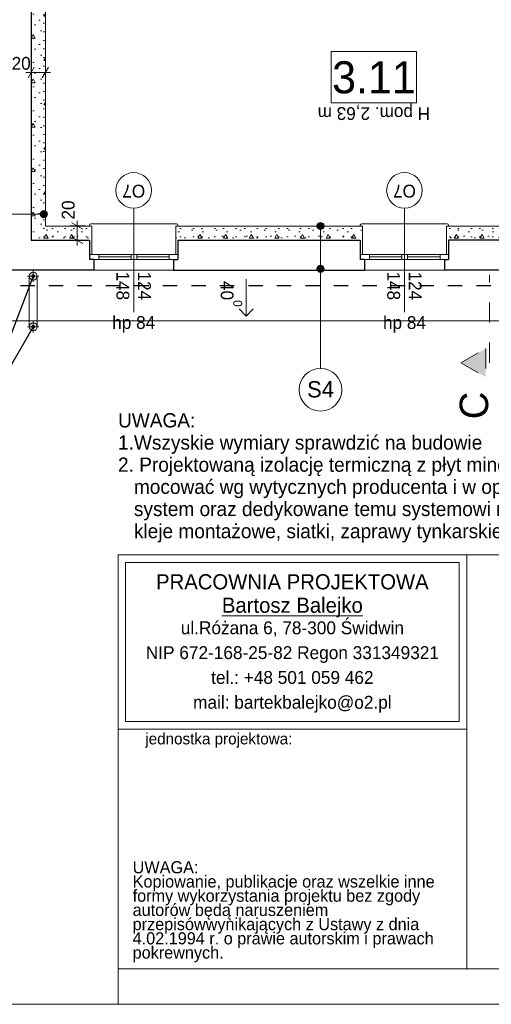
# Model space of a CAD drawing. Extents: x -145259 to -66341, y -2316 to 227384.
# Tile 128 of 141: x -87639 to -81020, y 157284 to 171111. Entities that reach past the tile are written whole.
import ezdxf

# ---------------------------------------------------------------- set-up
doc = ezdxf.new("R2010")
doc.units = 0
doc.header["$MEASUREMENT"] = 0
doc.linetypes.add('Dashed', pattern=[564.444447, 282.222223, -282.222223])
doc.linetypes.add('Przerywana', pattern=[400, 200, -200])
for name, color, linetype in [('Arch ocieplenie', 7, 'Continuous'), ('Arch opisy', 7, 'Continuous'), ('Arch wymiary', 7, 'Continuous'), ('INWENT ODWODNIENIE', 7, 'Continuous')]:
    doc.layers.add(name, color=color, linetype=linetype)
for name, color, linetype, lineweight in [('Arch ocieplenie_Nr_Pióra__21', 7, 'Continuous', 13), ('Arch opisy okien_Nr_Pióra__21', 7, 'Continuous', 13), ('Arch opisy_Nr_Pióra__1', 7, 'Continuous', 25), ('Arch opisy_Nr_Pióra__21', 7, 'Continuous', 13), ('Arch opisy_Nr_Pióra__5', 7, 'Continuous', 13), ('arch przekroje_Nr_Pióra__21', 7, 'Continuous', 13), ('arch przekroje_Nr_Pióra__5', 7, 'Continuous', 13), ('ARCH TABELA_Nr_Pióra__21', 7, 'Continuous', 13), ('ARCH TABELA_Nr_Pióra__7', 7, 'Continuous', 13), ('Arch wymiary_Nr_Pióra__21', 7, 'Continuous', 13), ('Arch wymiary_Nr_Pióra__5', 7, 'Continuous', 13), ('INWENT DACH_Nr_Pióra__21', 7, 'Continuous', 13), ('INWENT ODWODNIENIE_Nr_Pióra__21', 7, 'Continuous', 13), ('INWENT ODWODNIENIE_Nr_Pióra__5', 7, 'Continuous', 13), ('INWENT OPISY_Nr_Pióra__21', 7, 'Continuous', 13), ('INWENT OPISY_Nr_Pióra__5', 7, 'Continuous', 13), ('INWENT. OKNA_Nr_Pióra__21', 7, 'Continuous', 13), ('INWENT.ŚCIANY_Nr_Pióra__1', 7, 'Continuous', 25), ('INWENT.ŚCIANY_Nr_Pióra__21', 7, 'Continuous', 13)]:
    doc.layers.add(name, color=color, linetype=linetype, lineweight=lineweight)
doc.styles.add('GENERATED_STYLE_1', font='txt')
doc.styles.add('GENERATED_STYLE_10', font='txt')
doc.styles.add('GENERATED_STYLE_12', font='txt')
doc.styles.add('GENERATED_STYLE_5', font='txt')
doc.styles.add('GENERATED_STYLE_6', font='txt')
doc.styles.add('GENERATED_STYLE_7', font='txt')
doc.styles.add('GENERATED_STYLE_8', font='txt')
doc.styles.add('GENERATED_STYLE_9', font='txt')
doc.dimstyles.new('GENERATED_STYLE__2', dxfattribs={"dimtxt": 179.999995, "dimasz": 114, "dimexe": 0.18, "dimexo": 0, "dimgap": 0.09, "dimtad": 1, "dimtih": 1, "dimtoh": 1, "dimdec": 0, "dimlfac": 0.1, "dimzin": 0, "dimdsep": 46, "dimtxsty": 'GENERATED_STYLE_1', "dimblk": 'ARROWHEAD_2', "dimblk1": 'ARROWHEAD_2', "dimblk2": 'ARROWHEAD_2', "dimcen": 0.09, "dimclrd": 7, "dimclre": 7, "dimclrt": 7, "dimazin": 0, "dimtfac": 1, "dimtdec": 4, "dimtmove": 0, "dimatfit": 3, "dimfxl": 0, "dimtolj": 1, "dimtzin": 0, "dimarcsym": 0})
doc.dimstyles.new('GENERATED_STYLE__4', dxfattribs={"dimtxt": 179.999995, "dimasz": 114, "dimexe": 0.18, "dimexo": 0, "dimgap": 0.09, "dimtad": 1, "dimdec": 0, "dimlfac": 0.1, "dimzin": 0, "dimdsep": 46, "dimtxsty": 'GENERATED_STYLE_1', "dimblk": 'ARROWHEAD_2', "dimblk1": 'ARROWHEAD_2', "dimblk2": 'ARROWHEAD_2', "dimcen": 0.09, "dimclrd": 7, "dimclre": 7, "dimclrt": 7, "dimazin": 0, "dimtfac": 1, "dimtdec": 4, "dimtmove": 2, "dimatfit": 3, "dimfxl": 0, "dimtolj": 1, "dimtzin": 0, "dimarcsym": 0})
doc.dimstyles.new('GENERATED_STYLE__9', dxfattribs={"dimtxt": 0.18, "dimasz": 109.44, "dimexe": 0.18, "dimexo": 0.0625, "dimgap": 0.09, "dimtad": 0, "dimtih": 1, "dimtoh": 1, "dimdec": 4, "dimzin": 0, "dimdsep": 46, "dimcen": 0.09, "dimadec": 0, "dimazin": 0, "dimtfac": 1, "dimtdec": 4, "dimtmove": 0, "dimatfit": 3, "dimldrblk": 'ARROWHEAD_11', "dimfxl": 0, "dimtolj": 1, "dimtzin": 0, "dimarcsym": 0})
pattern_1 = [(0, (0, 0), (0, 623.5383), [60, -300]), (0, (180, 311.8), (0, 623.5383), [60, -300]), (60, (0, 0), (-540, 311.7692), [60, -300]), (60, (360, 0), (-540, 311.7692), [60, -300]), (120, (60, 0), (540, 311.7692), [60, -300]), (120, (420, 0), (540, 311.7692), [60, -300]), (0, (0, 60), (0, 120.000005), [0, -120.000005, 0, -180.00001]), (45, (60, 60), (-84.85282, 84.85282), [0, -90, 0, -150.000006])]

# ---------------------------------------------------------------- blocks, each defined once
blk = doc.blocks.new('Ściana_606', base_point=(-81619, 168014))
at = {"layer": 'Arch ocieplenie_Nr_Pióra__21', "linetype": 'Continuous'}
h = blk.add_hatch(dxfattribs=at)
h.set_pattern_fill('Structural_Concrete', color=256, style=0, pattern_type=2)
h.set_pattern_definition(pattern_1)
h.paths.add_polyline_path([(-81649, 168214), (-81649, 167814), (-81619, 167814), (-81619, 168014)], flags=0)
for p, q in [((-81649, 168214), (-81649, 167814)), ((-81619, 167814), (-81619, 168014)), ((-81649, 167814), (-81619, 167814))]:
    blk.add_line(p, q, dxfattribs=at)
blk = doc.blocks.new('Ściana_607', base_point=(-82859, 167814))
at = {"layer": 'Arch ocieplenie_Nr_Pióra__21', "linetype": 'Continuous'}
h = blk.add_hatch(dxfattribs=at)
h.set_pattern_fill('Structural_Concrete', color=256, style=0, pattern_type=2)
h.set_pattern_definition(pattern_1)
h.paths.add_polyline_path([(-82829, 167814), (-82829, 168214), (-82859, 168014), (-82859, 167814)], flags=0)
for p, q in [((-82829, 167814), (-82829, 168214)), ((-82859, 168014), (-82859, 167814)), ((-82859, 167814), (-82829, 167814))]:
    blk.add_line(p, q, dxfattribs=at)
blk = doc.blocks.new('Ściana_608', base_point=(-85419, 168014))
at = {"layer": 'Arch ocieplenie_Nr_Pióra__21', "linetype": 'Continuous'}
h = blk.add_hatch(dxfattribs=at)
h.set_pattern_fill('Structural_Concrete', color=256, style=0, pattern_type=2)
h.set_pattern_definition(pattern_1)
h.paths.add_polyline_path([(-85449, 168214), (-85449, 167814), (-85419, 167814), (-85419, 168014)], flags=0)
for p, q in [((-85449, 168214), (-85449, 167814)), ((-85419, 167814), (-85419, 168014)), ((-85449, 167814), (-85419, 167814))]:
    blk.add_line(p, q, dxfattribs=at)
blk = doc.blocks.new('Ściana_609', base_point=(-86659, 167814))
at = {"layer": 'Arch ocieplenie_Nr_Pióra__21', "linetype": 'Continuous'}
h = blk.add_hatch(dxfattribs=at)
h.set_pattern_fill('Structural_Concrete', color=256, style=0, pattern_type=2)
h.set_pattern_definition(pattern_1)
h.paths.add_polyline_path([(-86629, 167814), (-86629, 168214), (-86659, 168014), (-86659, 167814)], flags=0)
for p, q in [((-86629, 167814), (-86629, 168214)), ((-86659, 168014), (-86659, 167814)), ((-86659, 167814), (-86629, 167814))]:
    blk.add_line(p, q, dxfattribs=at)
blk = doc.blocks.new('Ściana_620', base_point=(-80559, 168014))
at = {"layer": 'Arch ocieplenie_Nr_Pióra__21', "linetype": 'Continuous'}
h = blk.add_hatch(dxfattribs=at)
h.set_pattern_fill('Structural_Concrete', color=256, style=0, pattern_type=2)
h.set_pattern_definition(pattern_1)
h.paths.add_polyline_path([(-80529, 168214), (-81649, 168214), (-81619, 168014), (-80559, 168014)], flags=0)
for p, q in [((-80529, 168214), (-81649, 168214)), ((-81619, 168014), (-80559, 168014))]:
    blk.add_line(p, q, dxfattribs=at)
blk = doc.blocks.new('Ściana_621', base_point=(-82859, 168014))
at = {"layer": 'Arch ocieplenie_Nr_Pióra__21', "linetype": 'Continuous'}
h = blk.add_hatch(dxfattribs=at)
h.set_pattern_fill('Structural_Concrete', color=256, style=0, pattern_type=2)
h.set_pattern_definition(pattern_1)
h.paths.add_polyline_path([(-82829, 168214), (-85449, 168214), (-85419, 168014), (-82859, 168014)], flags=0)
for p, q in [((-82829, 168214), (-85449, 168214)), ((-85419, 168014), (-82859, 168014))]:
    blk.add_line(p, q, dxfattribs=at)
blk = doc.blocks.new('Ściana_622', base_point=(-86659, 168014))
at = {"layer": 'Arch ocieplenie_Nr_Pióra__21', "linetype": 'Continuous'}
h = blk.add_hatch(dxfattribs=at)
h.set_pattern_fill('Structural_Concrete', color=256, style=0, pattern_type=2)
h.set_pattern_definition(pattern_1)
h.paths.add_polyline_path([(-86629, 168214), (-87279, 168214), (-87479, 168014), (-86659, 168014)], flags=0)
for p, q in [((-86629, 168214), (-87279, 168214)), ((-87479, 168014), (-86659, 168014))]:
    blk.add_line(p, q, dxfattribs=at)
blk = doc.blocks.new('Ściana_623', base_point=(-87479, 168014))
at = {"layer": 'Arch ocieplenie_Nr_Pióra__21', "linetype": 'Continuous'}
h = blk.add_hatch(dxfattribs=at)
h.set_pattern_fill('Structural_Concrete', color=256, style=0, pattern_type=2)
h.set_pattern_definition(pattern_1)
h.paths.add_polyline_path([(-87279, 168214), (-87279, 171494), (-87479, 171494), (-87479, 168014)], flags=0)
for p, q in [((-87279, 171494), (-87479, 171494)), ((-87479, 171494), (-87479, 168014)), ((-87279, 168214), (-87279, 171494))]:
    blk.add_line(p, q, dxfattribs=at)
blk = doc.blocks.new('Linia_107', base_point=(-84460, 167469))
at = {"layer": 'INWENT ODWODNIENIE_Nr_Pióra__21', "linetype": 'Continuous'}
for q in [(-84560, 167050), (-84360, 167050)]:
    blk.add_line((-84460, 166950), q, dxfattribs=at)
at = {"layer": 'INWENT ODWODNIENIE_Nr_Pióra__5', "linetype": 'Continuous'}
blk.add_line((-84460, 167469), (-84460, 166950), dxfattribs=at)
blk = doc.blocks.new('Linia_119', base_point=(-87299, 168380))
at = {"layer": 'Arch opisy_Nr_Pióra__21', "linetype": 'Continuous'}
for points in [[(-87849, 168380), (-87853, 168399), (-87863, 168415), (-87880, 168426), (-87899, 168430), (-87918, 168426), (-87934, 168415), (-87945, 168399), (-87949, 168380), (-87945, 168361), (-87934, 168344), (-87918, 168333), (-87899, 168330), (-87880, 168333), (-87863, 168344), (-87853, 168361)], [(-87249, 168380), (-87253, 168399), (-87263, 168415), (-87280, 168426), (-87299, 168430), (-87318, 168426), (-87334, 168415), (-87345, 168399), (-87349, 168380), (-87345, 168361), (-87334, 168344), (-87318, 168333), (-87299, 168330), (-87280, 168333), (-87263, 168344), (-87253, 168361)]]:
    blk.add_hatch(color=256, dxfattribs=at).paths.add_polyline_path(points, flags=0)
blk.add_line((-87349, 168380), (-87849, 168380), dxfattribs=at)
for centre in [(-87899, 168380), (-87299, 168380)]:
    blk.add_circle(centre, 50, dxfattribs=at)
blk = doc.blocks.new('Linia_127', base_point=(-83417, 168214))
at = {"layer": 'Arch opisy_Nr_Pióra__21', "linetype": 'Continuous'}
for points in [[(-83367, 168214), (-83370, 168233), (-83381, 168249), (-83397, 168260), (-83417, 168264), (-83436, 168260), (-83452, 168249), (-83463, 168233), (-83467, 168214), (-83463, 168194), (-83452, 168178), (-83436, 168167), (-83417, 168164), (-83397, 168167), (-83381, 168178), (-83370, 168194)], [(-83367, 167614), (-83370, 167633), (-83381, 167649), (-83397, 167660), (-83417, 167664), (-83436, 167660), (-83452, 167649), (-83463, 167633), (-83467, 167614), (-83463, 167594), (-83452, 167578), (-83436, 167567), (-83417, 167564), (-83397, 167567), (-83381, 167578), (-83370, 167594)]]:
    blk.add_hatch(color=256, dxfattribs=at).paths.add_polyline_path(points, flags=0)
blk.add_line((-83417, 168164), (-83417, 167664), dxfattribs=at)
for centre in [(-83417, 168214), (-83417, 167614)]:
    blk.add_circle(centre, 50, dxfattribs=at)
blk = doc.blocks.new('Linia_128', base_point=(-83417, 167614))
at = {"layer": 'Arch opisy_Nr_Pióra__21', "linetype": 'Continuous'}
blk.add_line((-83417, 167614), (-83417, 166215), dxfattribs=at)
blk.add_circle((-83417, 165915), 300, dxfattribs=at)
blk = doc.blocks.new('*D1562')
at = {"layer": 'Arch wymiary_Nr_Pióra__5', "linetype": 'Continuous'}
for p, q in [((-86830, 168214), (-86830, 168287)), ((-86717, 168214), (-86942, 168214)), ((-86755, 168170), (-86905, 168257)), ((-86830, 168014), (-86830, 168214)), ((-86717, 168014), (-86942, 168014)), ((-86905, 168057), (-86755, 167970)), ((-86830, 167940), (-86830, 168014))]:
    blk.add_line(p, q, dxfattribs=at)
at = {"layer": 'Arch wymiary_Nr_Pióra__21', "insert": (-86866, 168305), "char_height": 180, "attachment_point": 7, "rotation": 90, "style": 'GENERATED_STYLE_1'}
blk.add_mtext('{20}', dxfattribs=at)
blk = doc.blocks.new('ARROWHEAD_2')
at = {"color": 0, "linetype": 'Continuous', "lineweight": 0}
for p, q in [((0, 0), (-1, 0)), ((-0.38, -0.66), (0.38, 0.66))]:
    blk.add_line(p, q, dxfattribs=at)
blk = doc.blocks.new('*D1563')
at = {"layer": 'Arch wymiary_Nr_Pióra__5', "linetype": 'Continuous'}
for p, q in [((-87552, 170370), (-87479, 170370)), ((-87435, 170445), (-87522, 170295)), ((-87479, 170257), (-87479, 170482)), ((-87479, 170370), (-87279, 170370)), ((-87322, 170295), (-87235, 170445)), ((-87279, 170257), (-87279, 170482)), ((-87279, 170370), (-87205, 170370))]:
    blk.add_line(p, q, dxfattribs=at)
at = {"layer": 'Arch wymiary_Nr_Pióra__21', "insert": (-87752, 170406), "char_height": 180, "attachment_point": 7, "style": 'GENERATED_STYLE_1'}
blk.add_mtext('{20}', dxfattribs=at)
blk = doc.blocks.new('ARROWHEAD_11')
at = {"color": 0, "linetype": 'Continuous', "lineweight": 0}
blk.add_line((0, 0), (-1, 0), dxfattribs=at)
at = {"color": 0, "linetype": 'Continuous', "lineweight": 0, "const_width": 0.25, "flags": 128}
blk.add_lwpolyline([(-0.125, 0, 1), (0.125, 0, 1)], format="xyb", close=True, dxfattribs=at)

msp = doc.modelspace()

# ---------------------------------------------------------------- hatches: boundary and pattern name
at = {"layer": 'arch przekroje_Nr_Pióra__5', "linetype": 'Continuous'}
msp.add_hatch(color=256, dxfattribs=at).paths.add_polyline_path([(-81096.9, 166093.2), (-81096.9, 166493.2), (-81446.9, 166293.2)], flags=0)

# ---------------------------------------------------------------- linework, layer by layer
at = {"layer": 'Arch opisy okien_Nr_Pióra__21', "linetype": 'Continuous'}
for centre in [(-86038.7, 168713.6), (-82238.7, 168713.6)]:
    msp.add_circle(centre, 250, dxfattribs=at)
at = {"layer": 'Arch opisy_Nr_Pióra__21', "linetype": 'Continuous'}
for p, q in [((-82067.6, 170663.4), (-83267.6, 170663.4)), ((-83267.6, 170663.4), (-83267.6, 169943.4)), ((-82067.6, 169943.4), (-82067.6, 170663.4)), ((-83267.6, 169943.4), (-82067.6, 169943.4))]:
    msp.add_line(p, q, dxfattribs=at)
at = {"layer": 'arch przekroje_Nr_Pióra__5', "linetype": 'Dashed'}
for p, q in [((-81046.9, 166293.2), (-81046.9, 167528.8)), ((-81446.9, 166293.2), (-81096.9, 166493.2)), ((-81096.9, 166493.2), (-81096.9, 166093.2)), ((-81446.9, 166293.2), (-81096.9, 166093.2))]:
    msp.add_line(p, q, dxfattribs=at)
at = {"layer": 'ARCH TABELA_Nr_Pióra__21', "linetype": 'Continuous'}
for p, q in [((-86258.7, 163594.8), (-81365.1, 163594.8)), ((-86258.7, 161148), (-86258.7, 163594.8)), ((-86258.7, 157783.6), (-86258.7, 163594.8)), ((-86258.7, 163594.8), (-68758.7, 163594.8)), ((-81365.1, 163594.8), (-81365.1, 157783.6)), ((-81365.1, 161148), (-81365.1, 163594.8)), ((-86152.4, 161254.3), (-86152.4, 163488.4)), ((-86152.4, 163488.4), (-81471.5, 163488.4)), ((-81471.5, 161254.3), (-81471.5, 163488.4)), ((-81365.1, 157783.6), (-81365.1, 163194.8)), ((-86152.4, 161254.3), (-81471.5, 161254.3)), ((-86258.7, 161148), (-81365.1, 161148)), ((-86258.7, 157783.6), (-81365.1, 157783.6)), ((-86258.7, 157283.6), (-86258.7, 157783.6)), ((-86258.7, 157283.6), (-86258.7, 157783.6)), ((-86258.7, 157283.6), (-86258.7, 157783.6)), ((-68758.7, 157783.6), (-81365.1, 157783.6)), ((-68258.7, 157283.6), (-143258.7, 157283.6))]:
    msp.add_line(p, q, dxfattribs=at)
at = {"layer": 'INWENT DACH_Nr_Pióra__21', "linetype": 'Continuous'}
msp.add_line((-88498.7, 166883.6), (-72558.7, 166883.6), dxfattribs=at)
at = {"layer": 'INWENT ODWODNIENIE_Nr_Pióra__21', "linetype": 'Continuous'}
for p, q in [((-87528.7, 167508.6), (-87368.7, 167508.6)), ((-87503.7, 166798.6), (-87503.7, 167508.6)), ((-87448.7, 167588.6), (-87448.7, 167428.6)), ((-87393.7, 166798.6), (-87393.7, 167508.6)), ((-87528.7, 166798.6), (-87368.7, 166798.6)), ((-87448.7, 166878.6), (-87448.7, 166718.6))]:
    msp.add_line(p, q, dxfattribs=at)
for centre in [(-87448.7, 167508.6), (-87448.7, 166798.6)]:
    msp.add_circle(centre, 55, dxfattribs=at)
at = {"layer": 'INWENT OPISY_Nr_Pióra__21', "linetype": 'Continuous'}
for p, q in [((-86038.7, 168463.6), (-86038.7, 167003.6)), ((-82238.7, 168463.6), (-82238.7, 167003.6))]:
    msp.add_line(p, q, dxfattribs=at)
at = {"layer": 'INWENT. OKNA_Nr_Pióra__21', "linetype": 'Continuous'}
for p, q in [((-86658.7, 168223.6), (-86658.7, 168213.6)), ((-86638.7, 168243.6), (-85438.7, 168243.6)), ((-85418.7, 168223.6), (-85418.7, 168213.6)), ((-82858.7, 168223.6), (-82858.7, 168213.6)), ((-82838.7, 168243.6), (-81638.7, 168243.6)), ((-81618.7, 168223.6), (-81618.7, 168213.6)), ((-85418.7, 167813.6), (-86658.7, 167813.6)), ((-86658.7, 167743.6), (-85418.7, 167743.6)), ((-86528.7, 167743.6), (-86528.7, 167813.6)), ((-86528.7, 167778.6), (-86073.7, 167778.6)), ((-86073.7, 167743.6), (-86073.7, 167813.6)), ((-85993.7, 167743.6), (-85993.7, 167813.6)), ((-85993.7, 167778.6), (-85538.7, 167778.6)), ((-85538.7, 167743.6), (-85538.7, 167813.6)), ((-81618.7, 167813.6), (-82858.7, 167813.6)), ((-82858.7, 167743.6), (-81618.7, 167743.6)), ((-82728.7, 167743.6), (-82728.7, 167813.6)), ((-82728.7, 167778.6), (-82273.7, 167778.6)), ((-82273.7, 167743.6), (-82273.7, 167813.6)), ((-82193.7, 167743.6), (-82193.7, 167813.6)), ((-82193.7, 167778.6), (-81738.7, 167778.6)), ((-81738.7, 167743.6), (-81738.7, 167813.6))]:
    msp.add_line(p, q, dxfattribs=at)
for centre, start, end in [((-86638.7, 168223.6), 90, 180), ((-85438.7, 168223.6), 0, 90), ((-82838.7, 168223.6), 90, 180), ((-81638.7, 168223.6), 0, 90)]:
    msp.add_arc(centre, 20, start, end, dxfattribs=at)
at = {"layer": 'INWENT.ŚCIANY_Nr_Pióra__1', "linetype": 'Continuous'}
for p, q in [((-87478.7, 171493.6), (-87478.7, 168013.6)), ((-87478.7, 168013.6), (-86658.7, 168013.6)), ((-86658.7, 168013.6), (-86658.7, 167743.6)), ((-85418.7, 168013.6), (-85418.7, 167743.6)), ((-85418.7, 168013.6), (-82858.7, 168013.6)), ((-82858.7, 168013.6), (-82858.7, 167743.6)), ((-81618.7, 168013.6), (-81618.7, 167743.6)), ((-80558.7, 168013.6), (-81618.7, 168013.6)), ((-86598.7, 167743.6), (-86658.7, 167743.6)), ((-86598.7, 167743.6), (-86598.7, 167593.6)), ((-85478.7, 167743.6), (-85478.7, 167593.6)), ((-85478.7, 167743.6), (-85418.7, 167743.6)), ((-82798.7, 167743.6), (-82858.7, 167743.6)), ((-82798.7, 167743.6), (-82798.7, 167593.6)), ((-81678.7, 167743.6), (-81678.7, 167593.6)), ((-81678.7, 167743.6), (-81618.7, 167743.6)), ((-86598.7, 167593.6), (-87898.7, 167593.6)), ((-85478.7, 167593.6), (-82798.7, 167593.6)), ((-80498.7, 167593.6), (-81678.7, 167593.6))]:
    msp.add_line(p, q, dxfattribs=at)
at = {"layer": 'INWENT.ŚCIANY_Nr_Pióra__1', "linetype": 'Przerywana'}
msp.add_line((-73028.7, 167373.6), (-87898.7, 167373.6), dxfattribs=at)
at = {"layer": 'INWENT.ŚCIANY_Nr_Pióra__21', "linetype": 'Continuous'}
for p, q in [((-86598.7, 167593.6), (-85478.7, 167593.6)), ((-82798.7, 167593.6), (-81678.7, 167593.6))]:
    msp.add_line(p, q, dxfattribs=at)

# ---------------------------------------------------------------- block references
at = {"layer": 'Arch ocieplenie'}
for name, p in [('Ściana_623', (-87478.7, 168013.6)), ('Ściana_622', (-86658.7, 168013.6)), ('Ściana_609', (-86658.7, 167813.6)), ('Ściana_608', (-85418.7, 168013.6)), ('Ściana_621', (-82858.7, 168013.6)), ('Ściana_607', (-82858.7, 167813.6)), ('Ściana_606', (-81618.7, 168013.6)), ('Ściana_620', (-80558.7, 168013.6))]:
    msp.add_blockref(name, p, dxfattribs=at)
at = {"layer": 'Arch opisy', "linetype": 'Continuous'}
for name, p in [('Linia_119', (-87298.7, 168379.6)), ('Linia_127', (-83416.6, 168213.6)), ('Linia_128', (-83416.6, 167613.6))]:
    msp.add_blockref(name, p, dxfattribs=at)
at = {"layer": 'INWENT ODWODNIENIE', "linetype": 'Continuous'}
msp.add_blockref('Linia_107', (-84459.8, 167468.7), dxfattribs=at)

# ---------------------------------------------------------------- texts
at = {"layer": 'Arch opisy okien_Nr_Pióra__21', "linetype": 'Continuous', "char_height": 180, "attachment_point": 2, "rotation": 180, "style": 'GENERATED_STYLE_8'}
for insert in [(-86038.7, 168613.3), (-82238.7, 168613.3)]:
    msp.add_mtext('{O7}', dxfattribs=dict(at, insert=insert))
at = {"layer": 'Arch opisy_Nr_Pióra__1', "linetype": 'Continuous'}
for s, insert, char_height, attachment_point, style in [('{3.11}', (-82667.6, 170070.8), 450, 8, 'GENERATED_STYLE_5'), ('{S4}', (-83416.6, 166036), 230, 2, 'GENERATED_STYLE_6')]:
    msp.add_mtext(s, dxfattribs=dict(at, insert=insert, char_height=char_height, attachment_point=attachment_point, style=style))
at = {"layer": 'Arch opisy_Nr_Pióra__5', "linetype": 'Continuous', "insert": (-86258.7, 165584.8), "char_height": 200, "width": 8259.092, "attachment_point": 1, "line_spacing_factor": 0.933157, "style": 'GENERATED_STYLE_12'}
msp.add_mtext('{UWAGA:\\P1.Wszyskie wymiary sprawdzić na budowie\\P2. Projektowaną izolację termiczną z płyt mineralnych \\P   mocować wg wytycznych producenta i w oparciu o jeden \\P   system oraz dedykowane temu systemowi materiały t.j. \\P   kleje montażowe, siatki, zaprawy tynkarskie i farby etc.}', dxfattribs=at)
at = {"layer": 'arch przekroje_Nr_Pióra__21', "linetype": 'Continuous', "insert": (-81464.1, 165693.2), "char_height": 400, "attachment_point": 2, "rotation": 90, "style": 'GENERATED_STYLE_8'}
msp.add_mtext('{C}', dxfattribs=at)
at = {"layer": 'ARCH TABELA_Nr_Pióra__7', "linetype": 'Continuous', "insert": (-83811.9, 163323.5), "char_height": 212.766, "attachment_point": 2, "line_spacing_factor": 0.926719, "style": 'GENERATED_STYLE_10'}
msp.add_mtext('{PRACOWNIA PROJEKTOWA\\P\\LBartosz Balejko}', dxfattribs=at)
at = {"layer": 'ARCH TABELA_Nr_Pióra__7', "linetype": 'Continuous', "style": 'GENERATED_STYLE_9'}
for s, insert, char_height, width, attachment_point, line_spacing_factor in [('{ul.Różana 6, 78-300 Świdwin\\PNIP 672-168-25-82 Regon 331349321\\Ptel.: +48 501 059 462\\Pmail: bartekbalejko@o2.pl}', (-83811.9, 162661.5), 180.852, 7974.447, 2, 1.156383), ('{UWAGA:\\PKopiowanie, publikacje oraz wszelkie inne formy wykorzystania projektu bez zgody autorów będą naruszeniem przepisówwynikających z Ustawy z dnia 4.02.1994 r. o prawie autorskim i prawach pokrewnych.}', (-86053.6, 159293.3), 170.2128, 4483.408, 1, 0.703415)]:
    msp.add_mtext(s, dxfattribs=dict(at, insert=insert, char_height=char_height, width=width, attachment_point=attachment_point, line_spacing_factor=line_spacing_factor))
at = {"layer": 'ARCH TABELA_Nr_Pióra__7', "linetype": 'Continuous', "insert": (-85875.8, 161093.3), "char_height": 159.58, "attachment_point": 1, "style": 'GENERATED_STYLE_9'}
msp.add_mtext('{jednostka projektowa:}', dxfattribs=at)
at = {"layer": 'INWENT OPISY_Nr_Pióra__21', "linetype": 'Continuous', "insert": (-82667.6, 169702.6), "char_height": 180, "attachment_point": 2, "rotation": 180, "style": 'GENERATED_STYLE_7'}
msp.add_mtext('{H pom. 2,63 m}', dxfattribs=at)
at = {"layer": 'INWENT OPISY_Nr_Pióra__5', "linetype": 'Continuous', "char_height": 180, "width": 1346.334, "attachment_point": 2, "rotation": 270, "line_spacing_factor": 1.008888, "style": 'GENERATED_STYLE_7'}
for insert in [(-85797.5, 167373.6), (-81997.5, 167373.6)]:
    msp.add_mtext('{124\\P148}', dxfattribs=dict(at, insert=insert))
at = {"layer": 'INWENT OPISY_Nr_Pióra__5', "linetype": 'Continuous', "insert": (-84515.4, 167260.3), "char_height": 180, "attachment_point": 2, "rotation": 270, "style": 'GENERATED_STYLE_7'}
msp.add_mtext('{40\\A1{\\H0.7x;\\S0^  ;}}', dxfattribs=at)
at = {"layer": 'INWENT OPISY_Nr_Pióra__5', "linetype": 'Continuous', "char_height": 180, "attachment_point": 2, "style": 'GENERATED_STYLE_7'}
for insert in [(-86038.7, 166948), (-82238.7, 166948)]:
    msp.add_mtext('{hp 84}', dxfattribs=dict(at, insert=insert))

# ---------------------------------------------------------------- dimensions: what is measured, and where the dimension line sits
at = {"layer": 'Arch wymiary', "linetype": 'Continuous'}
dim = msp.add_linear_dim(base=(-87478.7, 170369.7), p1=(-87478.7, 169753.6), p2=(-87278.7, 169753.6), dimstyle='GENERATED_STYLE__2', dxfattribs=at)
dim.commit()
dim.dimension.update_dxf_attribs({"geometry": '*D1563', "text_midpoint": (-87615.9, 170495.7)})
dim = msp.add_linear_dim(base=(-86829.9, 168013.6), p1=(-87068.7, 168013.6), p2=(-87068.7, 168213.6), angle=90, dimstyle='GENERATED_STYLE__4', dxfattribs=at)
dim.commit()
dim.dimension.update_dxf_attribs({"geometry": '*D1562', "text_midpoint": (-86955.9, 168441.9)})

# ---------------------------------------------------------------- leaders
at = {"layer": 'INWENT OPISY_Nr_Pióra__21', "linetype": 'Continuous', "annotation_type": 0, "has_hookline": 1, "hookline_direction": 1, "text_width": 437.1}
for points in [[(-87448.7, 167508.6), (-88257.4, 165398.9), (-88632.3, 165398.9)], [(-87448.7, 166798.6), (-88257.4, 165398.9), (-88632.3, 165398.9)]]:
    msp.add_leader(points, dimstyle='GENERATED_STYLE__9', dxfattribs=at)

doc.saveas('drawing.dxf')
